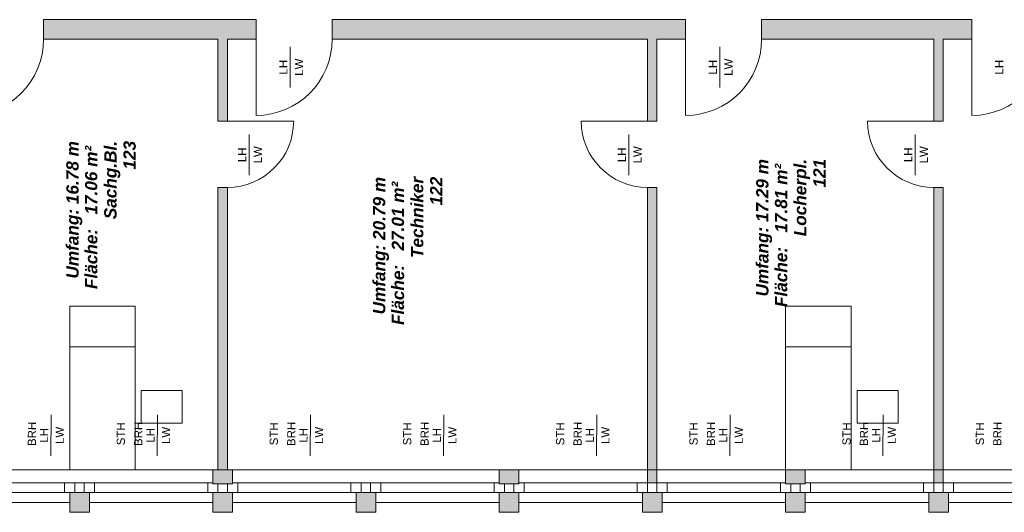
# Model space of a CAD drawing. Header units: metres. Extents: x -167 to 152, y -127 to 99.
# Tile 216 of 225: x 4 to 16, y 55 to 61. Entities that reach past the tile are written whole.
import ezdxf

# ---------------------------------------------------------------- set-up
doc = ezdxf.new("R2010")
doc.units = ezdxf.units.M
doc.layers.add('_OG 1 - B (3D)', color=7, linetype='Continuous', lineweight=9)
doc.layers.add('COE_Bestand-allg.', color=7, linetype='Continuous', lineweight=9)
doc.styles.add('Arial', font='arial.ttf')
doc.styles.add('Arial (bold italic)', font='arialbi.ttf')

# ---------------------------------------------------------------- blocks, each defined once
blk = doc.blocks.new('Group-17')
at = {"layer": 'COE_Bestand-allg.', "linetype": 'Continuous', "lineweight": 0, "transparency": 33554687}
for points in [[(6.482, 60.988), (6.482, 59.988), (6.597, 59.988), (6.597, 60.988), (6.947, 60.988), (6.947, 61.228), (4.35, 61.228), (4.35, 60.988)], [(11.732, 60.988), (11.732, 59.988), (11.847, 59.988), (11.847, 60.988), (12.197, 60.988), (12.197, 61.228), (7.877, 61.228), (7.877, 60.988)], [(15.232, 60.988), (15.232, 59.988), (15.347, 59.988), (15.347, 60.988), (15.697, 60.988), (15.697, 61.228), (13.127, 61.228), (13.127, 60.988)], [(6.597, 55.728), (6.597, 59.178), (6.482, 59.178), (6.482, 55.728)], [(11.847, 55.728), (11.847, 59.178), (11.732, 59.178), (11.732, 55.728)], [(15.347, 55.728), (15.347, 59.178), (15.232, 59.178), (15.232, 55.728)], [(6.66, 55.555), (6.66, 55.728), (6.42, 55.728), (6.42, 55.555)], [(10.16, 55.555), (10.16, 55.728), (9.92, 55.728), (9.92, 55.555)], [(11.847, 55.568), (11.847, 55.728), (11.732, 55.728), (11.732, 55.568)], [(13.66, 55.555), (13.66, 55.728), (13.42, 55.728), (13.42, 55.555)], [(15.347, 55.568), (15.347, 55.728), (15.232, 55.728), (15.232, 55.568)], [(4.91, 55.208), (4.91, 55.448), (4.67, 55.448), (4.67, 55.208)], [(6.66, 55.208), (6.66, 55.448), (6.42, 55.448), (6.42, 55.208)], [(8.41, 55.208), (8.41, 55.448), (8.17, 55.448), (8.17, 55.208)], [(10.16, 55.208), (10.16, 55.448), (9.92, 55.448), (9.92, 55.208)], [(11.91, 55.208), (11.91, 55.448), (11.67, 55.448), (11.67, 55.208)], [(13.66, 55.208), (13.66, 55.448), (13.42, 55.448), (13.42, 55.208)], [(15.41, 55.208), (15.41, 55.448), (15.17, 55.448), (15.17, 55.208)]]:
    blk.add_hatch(color=252, dxfattribs=at).paths.add_polyline_path(points)
at = {"layer": 'COE_Bestand-allg.', "color": 7, "linetype": 'Continuous', "lineweight": 9, "transparency": 33554687}
for p, q in [((4.35, 61.228), (6.947, 61.228)), ((4.35, 61.228), (4.35, 60.988)), ((6.947, 61.228), (6.947, 60.988)), ((7.877, 61.228), (12.197, 61.228)), ((7.877, 61.228), (7.877, 60.988)), ((12.197, 61.228), (12.197, 60.988)), ((13.127, 61.228), (15.697, 61.228)), ((13.127, 61.228), (13.127, 60.988)), ((15.697, 61.228), (15.697, 60.988)), ((4.35, 60.988), (6.482, 60.988)), ((6.482, 60.988), (6.482, 59.988)), ((6.597, 60.988), (6.947, 60.988)), ((6.597, 60.988), (6.597, 59.988)), ((6.947, 60.988), (6.947, 60.058)), ((7.365, 60.397), (7.365, 60.897)), ((7.877, 60.988), (11.732, 60.988)), ((11.732, 60.988), (11.732, 59.988)), ((11.847, 60.988), (12.197, 60.988)), ((11.847, 60.988), (11.847, 59.988)), ((12.197, 60.988), (12.197, 60.058)), ((12.615, 60.397), (12.615, 60.897)), ((13.127, 60.988), (15.232, 60.988)), ((15.232, 60.988), (15.232, 59.988)), ((15.347, 60.988), (15.697, 60.988)), ((15.347, 60.988), (15.347, 59.988)), ((15.697, 60.988), (15.697, 60.058)), ((6.482, 59.988), (6.597, 59.988)), ((6.597, 59.988), (7.407, 59.988)), ((11.732, 59.988), (10.922, 59.988)), ((11.732, 59.988), (11.847, 59.988)), ((15.232, 59.988), (14.422, 59.988)), ((15.232, 59.988), (15.347, 59.988)), ((6.863, 59.326), (6.863, 59.826)), ((11.503, 59.326), (11.503, 59.826)), ((15.003, 59.326), (15.003, 59.826)), ((6.482, 59.178), (6.482, 55.728)), ((6.482, 59.178), (6.597, 59.178)), ((6.597, 59.178), (6.597, 55.728)), ((11.732, 59.178), (11.732, 55.568)), ((11.732, 59.178), (11.847, 59.178)), ((11.847, 59.178), (11.847, 55.568)), ((15.232, 59.178), (15.232, 55.568)), ((15.232, 59.178), (15.347, 59.178)), ((15.347, 59.178), (15.347, 55.568)), ((5.47, 57.228), (4.67, 57.228)), ((14.22, 57.228), (13.42, 57.228)), ((4.439, 55.898), (4.441, 56.397)), ((5.739, 55.898), (5.741, 56.397)), ((7.609, 55.898), (7.611, 56.397)), ((9.239, 55.898), (9.241, 56.397)), ((11.109, 55.898), (11.111, 56.397)), ((12.739, 55.898), (12.741, 56.397)), ((14.609, 55.898), (14.611, 56.397)), ((3.91, 55.728), (6.42, 55.728)), ((9.92, 55.728), (6.66, 55.728)), ((10.16, 55.728), (9.36, 55.728)), ((13.42, 55.728), (10.16, 55.728)), ((16.92, 55.728), (13.66, 55.728)), ((4.607, 55.568), (3.91, 55.568)), ((4.733, 55.568), (4.607, 55.568)), ((4.607, 55.448), (4.607, 55.568)), ((4.733, 55.568), (4.848, 55.568)), ((4.733, 55.448), (4.733, 55.568)), ((4.848, 55.568), (4.973, 55.568)), ((4.848, 55.448), (4.848, 55.568)), ((4.973, 55.568), (6.357, 55.568)), ((4.973, 55.568), (4.973, 55.448)), ((6.42, 55.568), (6.357, 55.568)), ((6.357, 55.448), (6.357, 55.568)), ((6.482, 55.448), (6.482, 55.555)), ((6.597, 55.448), (6.597, 55.555)), ((6.66, 55.568), (6.723, 55.568)), ((8.107, 55.568), (6.723, 55.568)), ((6.723, 55.448), (6.723, 55.568)), ((8.232, 55.568), (8.107, 55.568)), ((8.107, 55.448), (8.107, 55.568)), ((8.347, 55.568), (8.232, 55.568)), ((8.232, 55.448), (8.232, 55.568)), ((8.347, 55.448), (8.347, 55.568)), ((8.347, 55.568), (8.472, 55.568)), ((8.472, 55.448), (8.472, 55.568)), ((8.472, 55.568), (9.857, 55.568)), ((9.92, 55.568), (9.857, 55.568)), ((9.857, 55.448), (9.857, 55.568)), ((9.982, 55.448), (9.982, 55.555)), ((10.097, 55.448), (10.097, 55.555)), ((10.16, 55.568), (10.223, 55.568)), ((11.607, 55.568), (10.223, 55.568)), ((10.223, 55.448), (10.223, 55.568)), ((11.732, 55.568), (11.607, 55.568)), ((11.607, 55.448), (11.607, 55.568)), ((11.847, 55.568), (11.732, 55.568)), ((11.732, 55.448), (11.732, 55.568)), ((11.847, 55.448), (11.847, 55.568)), ((11.847, 55.568), (11.972, 55.568)), ((11.972, 55.448), (11.972, 55.568)), ((11.972, 55.568), (13.357, 55.568)), ((13.42, 55.568), (13.357, 55.568)), ((13.357, 55.448), (13.357, 55.568)), ((13.482, 55.448), (13.482, 55.555)), ((13.597, 55.448), (13.597, 55.555)), ((13.66, 55.568), (13.723, 55.568)), ((15.107, 55.568), (13.723, 55.568)), ((13.723, 55.448), (13.723, 55.568)), ((15.232, 55.568), (15.107, 55.568)), ((15.107, 55.448), (15.107, 55.568)), ((15.347, 55.568), (15.232, 55.568)), ((15.232, 55.448), (15.232, 55.568)), ((15.347, 55.448), (15.347, 55.568)), ((15.347, 55.568), (15.472, 55.568)), ((15.472, 55.448), (15.472, 55.568)), ((15.472, 55.568), (16.857, 55.568)), ((4.607, 55.448), (3.91, 55.448)), ((4.67, 55.448), (4.607, 55.448)), ((4.91, 55.448), (4.973, 55.448)), ((4.973, 55.448), (6.357, 55.448)), ((6.42, 55.448), (6.357, 55.448)), ((6.66, 55.448), (6.723, 55.448)), ((8.107, 55.448), (6.723, 55.448)), ((8.17, 55.448), (8.107, 55.448)), ((8.41, 55.448), (8.472, 55.448)), ((8.472, 55.448), (9.857, 55.448)), ((9.92, 55.448), (9.857, 55.448)), ((10.16, 55.448), (10.223, 55.448)), ((11.607, 55.448), (10.223, 55.448)), ((11.67, 55.448), (11.607, 55.448)), ((11.91, 55.448), (11.972, 55.448)), ((11.972, 55.448), (13.357, 55.448)), ((13.42, 55.448), (13.357, 55.448)), ((13.66, 55.448), (13.723, 55.448)), ((15.107, 55.448), (13.723, 55.448)), ((15.17, 55.448), (15.107, 55.448)), ((15.41, 55.448), (15.472, 55.448)), ((15.472, 55.448), (16.857, 55.448)), ((4.67, 55.328), (3.91, 55.328)), ((4.91, 55.328), (6.42, 55.328)), ((8.17, 55.328), (6.66, 55.328)), ((8.41, 55.328), (9.92, 55.328)), ((11.67, 55.328), (10.16, 55.328)), ((11.91, 55.328), (13.42, 55.328)), ((15.17, 55.328), (13.66, 55.328)), ((15.41, 55.328), (16.92, 55.328))]:
    blk.add_line(p, q, dxfattribs=at)
at = {"layer": 'COE_Bestand-allg.', "color": 7, "linetype": 'Continuous', "lineweight": 9, "transparency": 33554687, "flags": 128}
for points in [[(6.482, 60.988), (6.482, 59.988), (6.597, 59.988), (6.597, 60.988), (6.947, 60.988), (6.947, 61.228), (4.35, 61.228), (4.35, 60.988)], [(11.732, 60.988), (11.732, 59.988), (11.847, 59.988), (11.847, 60.988), (12.197, 60.988), (12.197, 61.228), (7.877, 61.228), (7.877, 60.988)], [(15.232, 60.988), (15.232, 59.988), (15.347, 59.988), (15.347, 60.988), (15.697, 60.988), (15.697, 61.228), (13.127, 61.228), (13.127, 60.988)], [(6.597, 55.728), (6.597, 59.178), (6.482, 59.178), (6.482, 55.728)], [(11.847, 55.728), (11.847, 59.178), (11.732, 59.178), (11.732, 55.728)], [(15.347, 55.728), (15.347, 59.178), (15.232, 59.178), (15.232, 55.728)], [(5.47, 55.728), (4.67, 55.728), (4.67, 57.728), (5.47, 57.728)], [(14.22, 55.728), (13.42, 55.728), (13.42, 57.728), (14.22, 57.728)], [(6.66, 55.555), (6.66, 55.728), (6.42, 55.728), (6.42, 55.555)], [(6.66, 55.728), (6.42, 55.728), (6.42, 55.555), (6.66, 55.555)], [(10.16, 55.555), (10.16, 55.728), (9.92, 55.728), (9.92, 55.555)], [(10.16, 55.728), (9.92, 55.728), (9.92, 55.555), (10.16, 55.555)], [(11.847, 55.568), (11.847, 55.728), (11.732, 55.728), (11.732, 55.568)], [(13.66, 55.555), (13.66, 55.728), (13.42, 55.728), (13.42, 55.555)], [(13.66, 55.728), (13.42, 55.728), (13.42, 55.555), (13.66, 55.555)], [(15.347, 55.568), (15.347, 55.728), (15.232, 55.728), (15.232, 55.568)], [(4.91, 55.208), (4.91, 55.448), (4.67, 55.448), (4.67, 55.208)], [(4.91, 55.448), (4.67, 55.448), (4.67, 55.208), (4.91, 55.208)], [(6.66, 55.208), (6.66, 55.448), (6.42, 55.448), (6.42, 55.208)], [(6.66, 55.448), (6.42, 55.448), (6.42, 55.208), (6.66, 55.208)], [(8.41, 55.208), (8.41, 55.448), (8.17, 55.448), (8.17, 55.208)], [(8.17, 55.448), (8.41, 55.448), (8.41, 55.208), (8.17, 55.208)], [(10.16, 55.208), (10.16, 55.448), (9.92, 55.448), (9.92, 55.208)], [(10.16, 55.448), (9.92, 55.448), (9.92, 55.208), (10.16, 55.208)], [(11.91, 55.208), (11.91, 55.448), (11.67, 55.448), (11.67, 55.208)], [(11.67, 55.448), (11.91, 55.448), (11.91, 55.208), (11.67, 55.208)], [(13.66, 55.208), (13.66, 55.448), (13.42, 55.448), (13.42, 55.208)], [(13.66, 55.448), (13.42, 55.448), (13.42, 55.208), (13.66, 55.208)], [(15.41, 55.208), (15.41, 55.448), (15.17, 55.448), (15.17, 55.208)], [(15.17, 55.448), (15.41, 55.448), (15.41, 55.208), (15.17, 55.208)]]:
    blk.add_lwpolyline(points, close=True, dxfattribs=at)
for points in [[(6.045, 56.298), (5.545, 56.298), (5.545, 56.698), (6.045, 56.698), (6.045, 56.298)], [(14.795, 56.298), (14.295, 56.298), (14.295, 56.698), (14.795, 56.698), (14.795, 56.298)]]:
    blk.add_lwpolyline(points, dxfattribs=at)
at = {"layer": 'COE_Bestand-allg.', "color": 7, "linetype": 'Continuous', "lineweight": 9, "transparency": 33554687}
for centre, radius, start, end in [((3.42, 60.988), 0.93, 270, 0), ((6.947, 60.988), 0.93, 270, 0), ((12.197, 60.988), 0.93, 270, 0), ((15.697, 60.988), 0.93, 270, 0), ((6.597, 59.988), 0.81, 270, 360), ((11.732, 59.988), 0.81, 180, 270), ((15.232, 59.988), 0.81, 180, 270)]:
    blk.add_arc(centre, radius, start, end, dxfattribs=at)
at = {"layer": 'COE_Bestand-allg.', "color": 7, "transparency": 33554687, "line_spacing_factor": 0.25}
for s, insert, char_height, attachment_point, rotation, style in [('LH', (7.231, 60.647), 0.1002, 2, 90, 'Arial'), ('LW', (7.522, 60.647), 0.1002, 8, 90, 'Arial'), ('LH', (12.481, 60.647), 0.1002, 2, 90, 'Arial'), ('LW', (12.772, 60.647), 0.1002, 8, 90, 'Arial'), ('LH', (15.981, 60.647), 0.1002, 2, 90, 'Arial'), ('123', (5.326, 59.396), 0.1503, 1, 90, 'Arial (bold italic)'), ('Umfang: 16.78 m', (4.628, 58.064), 0.15027, 1, 90, 'Arial (bold italic)'), ('Fläche:   17.06 m² ', (4.857, 57.936), 0.15027, 1, 90, 'Arial (bold italic)'), ('Sachg.Bl.', (5.092, 58.789), 0.1503, 1, 90, 'Arial (bold italic)'), ('LH', (6.728, 59.576), 0.1002, 2, 90, 'Arial'), ('LW', (7.02, 59.576), 0.1002, 8, 90, 'Arial'), ('LH', (11.369, 59.576), 0.1002, 2, 90, 'Arial'), ('LW', (11.66, 59.576), 0.1002, 8, 90, 'Arial'), ('LH', (14.869, 59.576), 0.1002, 2, 90, 'Arial'), ('LW', (15.16, 59.576), 0.1002, 8, 90, 'Arial'), ('Locherpl.', (13.523, 58.581), 0.1503, 1, 90, 'Arial (bold italic)'), ('121', (13.758, 59.176), 0.1503, 1, 90, 'Arial (bold italic)'), ('Umfang: 17.29 m', (13.06, 57.845), 0.15027, 1, 90, 'Arial (bold italic)'), ('Fläche:   17.81 m² ', (13.289, 57.716), 0.15027, 1, 90, 'Arial (bold italic)'), ('Umfang: 20.79 m', (8.377, 57.626), 0.15027, 1, 90, 'Arial (bold italic)'), ('Techniker', (8.841, 58.315), 0.1503, 1, 90, 'Arial (bold italic)'), ('122', (9.075, 58.958), 0.1503, 1, 90, 'Arial (bold italic)'), ('Fläche:   27.01 m² ', (8.606, 57.497), 0.15027, 1, 90, 'Arial (bold italic)'), ('BRH', (4.258, 56.165), 0.1002, 8, 89.6286, 'Arial'), ('LH', (4.306, 56.148), 0.1002, 2, 89.8159, 'Arial'), ('LW', (4.597, 56.147), 0.1002, 8, 89.8159, 'Arial'), ('STH', (5.245, 56.167), 0.1002, 2, 89.6286, 'Arial'), ('BRH', (5.558, 56.165), 0.1002, 8, 89.6286, 'Arial'), ('LH', (5.606, 56.148), 0.1002, 2, 89.8159, 'Arial'), ('LW', (5.897, 56.147), 0.1002, 8, 89.8159, 'Arial'), ('STH', (7.115, 56.167), 0.1002, 2, 89.6286, 'Arial'), ('BRH', (7.428, 56.165), 0.1002, 8, 89.6286, 'Arial'), ('LH', (7.476, 56.148), 0.1002, 2, 89.8159, 'Arial'), ('LW', (7.767, 56.147), 0.1002, 8, 89.8159, 'Arial'), ('STH', (8.745, 56.167), 0.1002, 2, 89.6286, 'Arial'), ('BRH', (9.058, 56.165), 0.1002, 8, 89.6286, 'Arial'), ('LH', (9.106, 56.148), 0.1002, 2, 89.8159, 'Arial'), ('LW', (9.397, 56.147), 0.1002, 8, 89.8159, 'Arial'), ('STH', (10.615, 56.167), 0.1002, 2, 89.6286, 'Arial'), ('BRH', (10.928, 56.165), 0.1002, 8, 89.6286, 'Arial'), ('LH', (10.976, 56.148), 0.1002, 2, 89.8159, 'Arial'), ('LW', (11.267, 56.147), 0.1002, 8, 89.8159, 'Arial'), ('STH', (12.245, 56.167), 0.1002, 2, 89.6286, 'Arial'), ('BRH', (12.558, 56.165), 0.1002, 8, 89.6286, 'Arial'), ('LH', (12.606, 56.148), 0.1002, 2, 89.8159, 'Arial'), ('LW', (12.897, 56.147), 0.1002, 8, 89.8159, 'Arial'), ('STH', (14.115, 56.167), 0.1002, 2, 89.6286, 'Arial'), ('BRH', (14.428, 56.165), 0.1002, 8, 89.6286, 'Arial'), ('LH', (14.476, 56.148), 0.1002, 2, 89.8159, 'Arial'), ('LW', (14.767, 56.147), 0.1002, 8, 89.8159, 'Arial'), ('STH', (15.745, 56.167), 0.1002, 2, 89.6286, 'Arial'), ('BRH', (16.058, 56.165), 0.1002, 8, 89.6286, 'Arial')]:
    blk.add_mtext(s, dxfattribs=dict(at, insert=insert, char_height=char_height, attachment_point=attachment_point, rotation=rotation, style=style))
blk = doc.blocks.new('OG 1 - B (3D)')
at = {"layer": 'COE_Bestand-allg.', "color": 7, "transparency": 33554687}
blk.add_blockref('Group-17', (0, 0), dxfattribs=at)

msp = doc.modelspace()

# ---------------------------------------------------------------- block references
at = {"layer": '_OG 1 - B (3D)'}
msp.add_blockref('OG 1 - B (3D)', (0, 0), dxfattribs=at)

doc.saveas('drawing.dxf')
